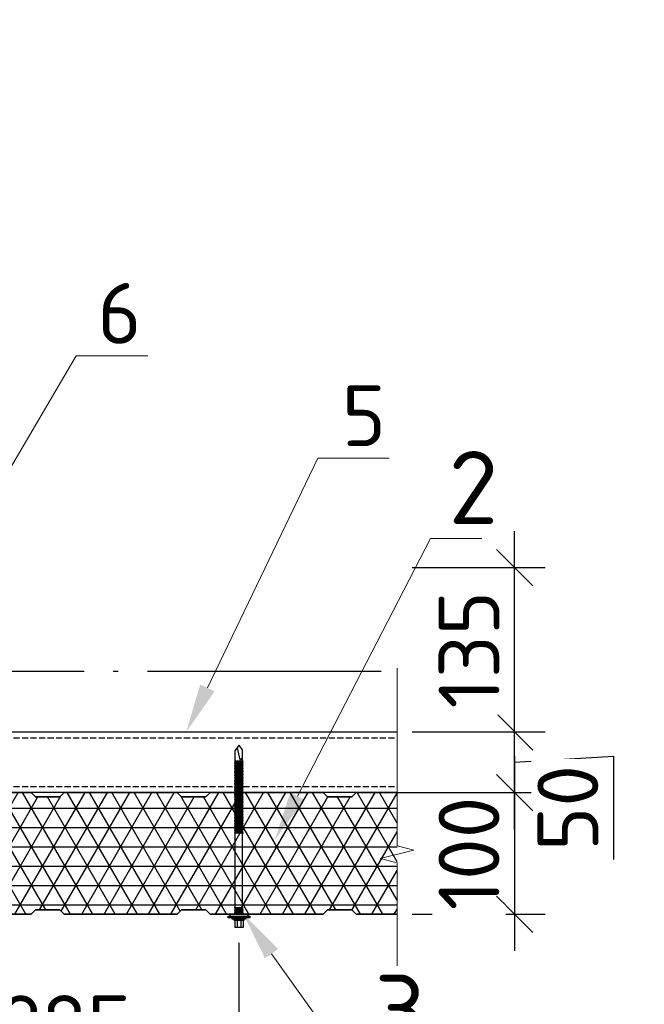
# Model space of a CAD drawing. Header units: millimetres. Extents: x 2842173 to 10151342, y -218675 to 375325.
# Tile 75 of 107: x 2933951 to 2936517, y 130596 to 134644. Entities that reach past the tile are written whole.
import ezdxf
from ezdxf import colors
from ezdxf.entities.mleader import LeaderData, LeaderLine
from ezdxf.math import Vec2, Vec3

# ---------------------------------------------------------------- set-up
doc = ezdxf.new("R2010")
doc.units = ezdxf.units.MM
doc.linetypes.add('ACAD_ISO04W100', pattern=[30.5, 24, -3, 0.5, -3])
doc.linetypes.add('DASHED', pattern=[7, 5, -2, 0])
doc.layers.get('Defpoints').update_dxf_attribs({"color": 255})
doc.layers.add('PDF_0', color=7, linetype='Continuous')
doc.layers.add('СО_штриховка_Ном._пера__1', color=7, linetype='Continuous', lineweight=15)
doc.styles.add('4ertejniy', font='isocpeur.ttf')
doc.styles.add('ICOCPEUR', font='isocpeur.ttf')
doc.styles.add('ISOCPEUR', font='isocpeur.ttf')
doc.dimstyles.new('Z 1 20', dxfattribs={"dimscale": 100, "dimtxt": 3, "dimasz": 2.5, "dimexe": 1.25, "dimexo": 0.625, "dimtad": 1, "dimdec": 0, "dimlfac": 0.2, "dimrnd": 0.001, "dimtxsty": '4ertejniy', "dimblk": 'OBLIQUE', "dimcen": 2.5, "dimdle": 2, "dimclrt": 256, "dimadec": 0, "dimazin": 2, "dimtfac": 0.75, "dimtdec": 0, "dimtmove": 1, "dimatfit": 3, "dimldrblk": 'OBLIQUE', "dimfxl": 1, "dimtfill": 1, "dimtolj": 1, "dimarcsym": 1})

# ---------------------------------------------------------------- blocks, each defined once
blk = doc.blocks.new('rge')
at = {"ltscale": 6}
for p, q in [((187822.27, 37459.76), (187819.27, 37455.52)), ((187819.27, 37320.76), (187819.27, 37455.52)), ((187823.77, 37457.64), (187821.6, 37447.73)), ((187822.27, 37459.76), (187825.27, 37455.52)), ((187825.27, 37320.76), (187825.27, 37455.52)), ((187821.6, 37447.73), (187819.27, 37449.45)), ((187818.77, 37315.76), (187818.77, 37309.76)), ((187818.77, 37309.76), (187825.77, 37309.76)), ((187820.77, 37315.76), (187820.77, 37309.76)), ((187823.77, 37315.76), (187823.77, 37309.76)), ((187825.77, 37315.76), (187825.77, 37309.76))]:
    blk.add_line(p, q, dxfattribs=at)
for points in [[(187813.27, 37317.76), (187831.27, 37317.76), (187831.27, 37319.26), (187813.27, 37319.26)], [(187814.77, 37320.76), (187829.77, 37320.76), (187829.77, 37319.26), (187814.77, 37319.26)], [(187816.77, 37316.76), (187827.77, 37316.76), (187827.77, 37317.76), (187816.77, 37317.76)], [(187818.27, 37315.76), (187826.27, 37315.76), (187826.27, 37316.76), (187818.27, 37316.76)]]:
    blk.add_lwpolyline(points, close=True, dxfattribs=at)
for centre in [(187822.27, 37446.81), (187822.27, 37446.07), (187822.27, 37445.32), (187822.27, 37444.58), (187822.27, 37443.84), (187822.27, 37443.1), (187822.27, 37442.36), (187822.27, 37441.62), (187822.27, 37440.88), (187822.27, 37440.13), (187822.27, 37439.39), (187822.27, 37438.65), (187822.27, 37437.91), (187822.27, 37437.17), (187822.27, 37436.43), (187822.27, 37435.68), (187822.27, 37434.94), (187822.27, 37434.2), (187822.27, 37433.46), (187822.27, 37432.72), (187822.27, 37431.98), (187822.27, 37431.24), (187822.27, 37430.5), (187822.27, 37429.75), (187822.27, 37429.01), (187822.27, 37428.27), (187822.27, 37427.53), (187822.27, 37426.79), (187822.27, 37426.04), (187822.27, 37425.3), (187822.27, 37424.56), (187822.27, 37423.82), (187822.27, 37423.08), (187822.27, 37422.34), (187822.27, 37421.6), (187822.27, 37420.86), (187822.27, 37420.12), (187822.27, 37419.37), (187822.27, 37418.63), (187822.27, 37417.89), (187822.27, 37417.15), (187822.27, 37416.41), (187822.27, 37415.66), (187822.27, 37414.92), (187822.27, 37414.18), (187822.27, 37413.44), (187822.27, 37412.7), (187822.27, 37411.96), (187822.27, 37411.22), (187822.27, 37410.48), (187822.27, 37409.73), (187822.27, 37408.99), (187822.27, 37408.25), (187822.27, 37407.51), (187822.27, 37406.77), (187822.27, 37406.03), (187822.26, 37398.61), (187822.26, 37397.87), (187822.27, 37405.29), (187822.27, 37404.54), (187822.27, 37403.8), (187822.27, 37403.06), (187822.27, 37402.32), (187822.27, 37401.58), (187822.27, 37400.84), (187822.27, 37400.09), (187822.27, 37399.35), (187822.26, 37397.13), (187822.26, 37396.39), (187822.26, 37395.65), (187822.26, 37394.91), (187822.26, 37394.16), (187822.26, 37393.42), (187822.26, 37392.68), (187822.26, 37391.94), (187822.26, 37391.2), (187822.26, 37390.45), (187822.26, 37389.71), (187822.26, 37388.97), (187822.26, 37388.23), (187822.26, 37387.49), (187822.27, 37326.15), (187822.27, 37325.41), (187822.27, 37324.67), (187822.27, 37323.93), (187822.27, 37323.19), (187822.27, 37322.45), (187822.27, 37321.71), (187822.27, 37320.96)]:
    blk.add_ellipse(centre, major_axis=(3.58, 0.12), ratio=0.052802, start_param=-0.580936, end_param=3.718868, dxfattribs=at)
blk = doc.blocks.new('_Oblique')
at = {"color": 0, "linetype": 'ByBlock', "lineweight": -2}
blk.add_line((-0.5, -0.5), (0.5, 0.5), dxfattribs=at)
blk = doc.blocks.new('*D519')
at = {"color": 0, "linetype": 'Continuous', "lineweight": -2, "ltscale": 15, "transparency": 16777216}
for p, q in [((2935984.3, 131616.4), (2935984.3, 130816.4)), ((2935479.8, 131466.4), (2936109.3, 131466.4)), ((2935563.8, 130966.4), (2936109.3, 130966.4))]:
    blk.add_line(p, q, dxfattribs=at)
at = {"layer": 'Defpoints', "color": 0, "linetype": 'Continuous', "ltscale": 15, "transparency": 16777216}
for p in [(2935417.3, 131466.4), (2935501.3, 130966.4), (2935984.3, 130966.4)]:
    blk.add_point(p, dxfattribs=at)
at = {"linetype": 'Continuous', "lineweight": 25, "ltscale": 15, "transparency": 16777216, "insert": (2935796.8, 131216.4), "char_height": 250, "attachment_point": 5, "rotation": 90, "style": 'ICOCPEUR', "bg_fill": 3, "box_fill_scale": 1.1, "bg_fill_color": 256, "bg_fill_true_color": 13158600, "bg_fill_transparency": 0}
blk.add_mtext('\\A1;100', dxfattribs=at)
at = {"color": 0, "linetype": 'Continuous', "lineweight": -2, "ltscale": 15, "transparency": 16777216, "xscale": 150, "yscale": 150, "zscale": 150}
for p, rotation in [((2935984.3, 131466.4), 90), ((2935984.3, 130966.4), 270)]:
    blk.add_blockref('_Oblique', p, dxfattribs=dict(at, rotation=rotation))
blk = doc.blocks.new('*D510')
at = {"color": 0, "linetype": 'Continuous', "lineweight": -2, "ltscale": 15, "transparency": 16777216}
for p, q in [((2933428.1, 130838.2), (2933428.1, 130195.9)), ((2934851.7, 130848.9), (2934851.7, 130195.9)), ((2933278.1, 130320.9), (2935001.7, 130320.9))]:
    blk.add_line(p, q, dxfattribs=at)
at = {"layer": 'Defpoints', "color": 0, "linetype": 'Continuous', "ltscale": 15, "transparency": 16777216}
for p in [(2933428.1, 130900.7), (2934851.7, 130911.4), (2934851.7, 130320.9)]:
    blk.add_point(p, dxfattribs=at)
at = {"color": 0, "linetype": 'Continuous', "lineweight": -2, "ltscale": 15, "transparency": 16777216, "xscale": 150, "yscale": 150, "zscale": 150, "rotation": 180}
blk.add_blockref('_Oblique', (2933428.1, 130320.9), dxfattribs=at)
at = {"color": 0, "linetype": 'Continuous', "lineweight": -2, "ltscale": 15, "transparency": 16777216, "xscale": 150, "yscale": 150, "zscale": 150}
blk.add_blockref('_Oblique', (2934851.7, 130320.9), dxfattribs=at)
at = {"linetype": 'Continuous', "lineweight": 25, "ltscale": 15, "transparency": 16777216, "insert": (2934139.9, 130508.4), "char_height": 250, "attachment_point": 5, "style": 'ICOCPEUR', "bg_fill": 3, "box_fill_scale": 1.1, "bg_fill_color": 256, "bg_fill_true_color": 13158600, "bg_fill_transparency": 0}
blk.add_mtext('\\A1;285', dxfattribs=at)
blk = doc.blocks.new('*D512')
at = {"color": 0, "linetype": 'ByBlock', "lineweight": -2, "ltscale": 50, "transparency": 16777216}
for p, q in [((2935984.3, 131316.4), (2935984.3, 131866.4)), ((2935563.8, 131716.4), (2936109.3, 131716.4)), ((2935984.3, 131591.4), (2936390.5, 131616)), ((2936390.5, 131616), (2936390.5, 131191)), ((2935479.8, 131466.4), (2936109.3, 131466.4))]:
    blk.add_line(p, q, dxfattribs=at)
at = {"layer": 'Defpoints', "color": 0, "linetype": 'ByBlock', "ltscale": 50, "transparency": 16777216}
for p in [(2935501.3, 131716.4), (2935984.3, 131716.4), (2935417.3, 131466.4)]:
    blk.add_point(p, dxfattribs=at)
at = {"color": 0, "linetype": 'ByBlock', "lineweight": -2, "ltscale": 50, "transparency": 16777216, "xscale": 150, "yscale": 150, "zscale": 150, "rotation": 90}
blk.add_blockref('_Oblique', (2935984.3, 131716.4), dxfattribs=at)
at = {"linetype": 'ByBlock', "lineweight": 25, "ltscale": 50, "transparency": 16777216, "insert": (2936203, 131403.5), "char_height": 250, "attachment_point": 5, "rotation": 90, "style": 'ICOCPEUR', "bg_fill": 3, "box_fill_scale": 1.1, "bg_fill_color": 256, "bg_fill_true_color": 13158600, "bg_fill_transparency": 0}
blk.add_mtext('\\A1;50', dxfattribs=at)
at = {"color": 0, "linetype": 'ByBlock', "lineweight": -2, "ltscale": 50, "transparency": 16777216, "xscale": 150, "yscale": 150, "zscale": 150, "rotation": 270}
blk.add_blockref('_Oblique', (2935984.3, 131466.4), dxfattribs=at)
blk = doc.blocks.new('*D513')
at = {"color": 0, "linetype": 'ByBlock', "lineweight": -2, "ltscale": 50, "transparency": 16777216}
for p, q in [((2935984.3, 131566.4), (2935984.3, 132541.4)), ((2935563.8, 132391.4), (2936109.3, 132391.4)), ((2935563.8, 131716.4), (2936109.3, 131716.4))]:
    blk.add_line(p, q, dxfattribs=at)
at = {"layer": 'Defpoints', "color": 0, "linetype": 'ByBlock', "ltscale": 50, "transparency": 16777216}
for p in [(2935501.3, 132391.4), (2935984.3, 132391.4), (2935501.3, 131716.4)]:
    blk.add_point(p, dxfattribs=at)
at = {"color": 0, "linetype": 'ByBlock', "lineweight": -2, "ltscale": 50, "transparency": 16777216, "xscale": 150, "yscale": 150, "zscale": 150}
for p, rotation in [((2935984.3, 132391.4), 90), ((2935984.3, 131716.4), 270)]:
    blk.add_blockref('_Oblique', p, dxfattribs=dict(at, rotation=rotation))
at = {"linetype": 'ByBlock', "lineweight": 25, "ltscale": 50, "transparency": 16777216, "insert": (2935796.8, 132053.9), "char_height": 250, "attachment_point": 5, "rotation": 90, "style": 'ICOCPEUR', "bg_fill": 3, "box_fill_scale": 1.1, "bg_fill_color": 256, "bg_fill_true_color": 13158600, "bg_fill_transparency": 0}
blk.add_mtext('\\A1;135', dxfattribs=at)

msp = doc.modelspace()

# ---------------------------------------------------------------- hatches: boundary and pattern name
at = {"ltscale": 6}
h = msp.add_hatch(dxfattribs=at)
h.set_pattern_fill('NET3', color=256, scale=25, style=0)
h.set_pattern_definition([(0, (687046.97, -868166.71), (0, 79.375), []), (60, (687046.97, -868166.71), (-68.7407664, 39.6875), []), (120, (687046.97, -868166.71), (-68.7407664, -39.6875), [])])
h.paths.add_polyline_path([(2935501.319, 131466.4), (2935333.278, 131466.4), (2935315.601, 131448.722), (2935215.601, 131448.722), (2935197.923, 131466.4), (2934733.278, 131466.4), (2934715.601, 131448.722), (2934615.601, 131448.722), (2934597.923, 131466.4), (2934133.278, 131466.4), (2934115.601, 131448.722), (2934015.601, 131448.722), (2933997.923, 131466.4), (2933533.278, 131466.4), (2933515.601, 131448.722), (2933415.601, 131448.722), (2933397.923, 131466.4), (2932933.278, 131466.4), (2932915.601, 131448.722), (2932815.601, 131448.722), (2932797.923, 131466.4), (2932215.601, 131466.4), (2932215.601, 131426.4), (2932317.592, 131408.11), (2932317.592, 131368.11), (2932215.601, 131368.11), (2932215.601, 131064.689), (2932317.592, 131064.689), (2932317.592, 131024.689), (2932215.601, 131006.4), (2932215.601, 130966.4), (2932797.923, 130966.4), (2932815.601, 130984.077), (2932915.601, 130984.077), (2932933.278, 130966.4), (2933397.923, 130966.4), (2933415.601, 130984.077), (2933515.601, 130984.077), (2933533.278, 130966.4), (2933997.923, 130966.4), (2934015.601, 130984.077), (2934115.601, 130984.077), (2934133.278, 130966.4), (2934597.923, 130966.4), (2934615.601, 130984.077), (2934715.601, 130984.077), (2934733.278, 130966.4), (2935197.923, 130966.4), (2935215.601, 130984.077), (2935315.601, 130984.077), (2935333.278, 130966.4), (2935501.319, 130966.4)])

# ---------------------------------------------------------------- linework, layer by layer
at = {"color": 1, "linetype": 'ACAD_ISO04W100', "ltscale": 40}
msp.add_lwpolyline([(2932035.556, 131966.4), (2935501.319, 131966.4)], dxfattribs=at)
at = {"color": 250, "linetype": 'Continuous', "lineweight": 30, "ltscale": 15}
msp.add_lwpolyline([(2935501.319, 131466.4), (2933715.601, 131466.4), (2933715.601, 131716.4), (2935501.319, 131716.4)], dxfattribs=at)
at = {"lineweight": 35, "ltscale": 6}
for points in [[(2932215.601, 131466.4), (2932797.923, 131466.4), (2932815.601, 131448.722), (2932915.601, 131448.722), (2932933.278, 131466.4), (2933397.923, 131466.4), (2933415.601, 131448.722), (2933515.601, 131448.722), (2933533.278, 131466.4), (2933997.923, 131466.4), (2934015.601, 131448.722), (2934115.601, 131448.722), (2934133.278, 131466.4), (2934597.923, 131466.4), (2934615.601, 131448.722), (2934715.601, 131448.722), (2934733.278, 131466.4), (2935197.923, 131466.4), (2935215.601, 131448.722), (2935315.601, 131448.722), (2935333.278, 131466.4), (2935501.319, 131466.4)], [(2935501.319, 130966.4), (2935333.278, 130966.4), (2935315.601, 130984.077), (2935215.601, 130984.077), (2935197.923, 130966.4), (2934733.278, 130966.4), (2934715.601, 130984.077), (2934615.601, 130984.077), (2934597.923, 130966.4), (2934133.278, 130966.4), (2934115.601, 130984.077), (2934015.601, 130984.077), (2933997.923, 130966.4), (2933533.278, 130966.4)]]:
    msp.add_lwpolyline(points, dxfattribs=at)
at = {"layer": 'PDF_0', "linetype": 'DASHED', "lineweight": 25, "ltscale": 5}
msp.add_lwpolyline([(2933715.601, 131691.4), (2935501.319, 131691.4)], dxfattribs=at)
at = {"layer": 'СО_штриховка_Ном._пера__1', "color": 7, "linetype": 'Continuous', "lineweight": 15, "flags": 128}
msp.add_lwpolyline([(2935501.319, 130754.886), (2935501.319, 131177.913), (2935431.893, 131195.269), (2935570.744, 131229.982), (2935501.319, 131247.338), (2935501.319, 131977.953)], dxfattribs=at)

# ---------------------------------------------------------------- block references
at = {"xscale": -5, "yscale": 5, "zscale": 5, "rotation": 359.999999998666}
msp.add_blockref('rge', (3873963.054, -55637.386), dxfattribs=at)

# ---------------------------------------------------------------- leaders
at = {"color": 0, "linetype": 'ByBlock', "lineweight": 9}
ml = msp.add_multileader_mtext('Standard', dxfattribs=at)
ml.set_content('5', style='ISOCPEUR')
ml.set_leader_properties(lineweight=0)
ml.build(insert=Vec2(0, 0))
ml.multileader.update_dxf_attribs({"text_left_attachment_type": 6, "text_right_attachment_type": 6, "dogleg_length": 100, "arrow_head_size": 200})
ctx = ml.context
ctx.base_point, ctx.char_height, ctx.arrow_head_size, ctx.plane_origin = Vec3(2933695.77, 134343.715), 250, 200, Vec3(2928767.778, 135075.094)
ctx.left_attachment, ctx.right_attachment, ctx.text_align_type = 6, 6, 1
notes = []
notes.append((ctx, [(0, (1, 1, 0), (2933595.77, 134343.715), (1, 0), 100, [(1, [(2932897.567, 133755.156)], 0, [])])]))
ctx.mtext.insert, ctx.mtext.width, ctx.mtext.alignment, ctx.mtext.flow_direction = Vec3(2933785.649, 134643.715), 3767.60228, 2, 5
ml = msp.add_multileader_mtext('Standard', dxfattribs=at)
ml.set_content('6', style='ISOCPEUR')
ml.set_leader_properties(lineweight=0)
ml.build(insert=Vec2(0, 0))
ml.multileader.update_dxf_attribs({"text_left_attachment_type": 6, "text_right_attachment_type": 6, "dogleg_length": 100, "arrow_head_size": 200})
ctx = ml.context
ctx.base_point, ctx.char_height, ctx.arrow_head_size, ctx.plane_origin = Vec3(2934283.482, 133261.545), 250, 200, Vec3(2929379.99, 134357.924)
ctx.left_attachment, ctx.right_attachment, ctx.text_align_type = 6, 6, 1
notes.append((ctx, [(0, (1, 1, 0), (2934183.482, 133261.545), (1, 0), 100, [(1, [(2933715.601, 132466.4)], 0, [])])]))
ctx.mtext.insert, ctx.mtext.width, ctx.mtext.alignment, ctx.mtext.flow_direction = Vec3(2934361.05, 133561.545), 3767.60228, 2, 5
ml = msp.add_multileader_mtext('Standard', dxfattribs=at)
ml.set_content('{\\C256;5}', style='ISOCPEUR')
ml.set_leader_properties(lineweight=0)
ml.build(insert=Vec2(0, 0))
ml.multileader.update_dxf_attribs({"text_left_attachment_type": 6, "text_right_attachment_type": 6, "dogleg_length": 100, "arrow_head_size": 200})
ctx = ml.context
ctx.base_point, ctx.char_height, ctx.arrow_head_size, ctx.plane_origin = Vec3(2935275.297, 132840.637), 250, 200, Vec3(2929916.227, 133026.277)
ctx.left_attachment, ctx.right_attachment, ctx.text_align_type = 6, 6, 1
notes.append((ctx, [(0, (1, 1, 0), (2935175.297, 132840.637), (1, 0), 100, [(1, [(2934635.285, 131716.4)], 0, [])])]))
ctx.mtext.insert, ctx.mtext.width, ctx.mtext.alignment, ctx.mtext.flow_direction = Vec3(2935365.176, 133140.637), 3767.60228, 2, 5
for ctx, leaders in notes:
    for number, flags, end, landing, length, lines in leaders:
        leader = LeaderData()
        leader.index, (leader.has_last_leader_line, leader.has_dogleg_vector, leader.attachment_direction) = number, flags
        leader.last_leader_point, leader.dogleg_vector, leader.dogleg_length = Vec3(end), Vec3(landing), length
        for number, points, colour, breaks in lines:
            line = LeaderLine()
            line.index, line.vertices, line.color, line.breaks = number, Vec3.list(points), colors.encode_raw_color(colour), breaks
            leader.lines.append(line)
        ctx.leaders.append(leader)

# ---------------------------------------------------------------- next in the draw order: dimensions: what is measured, and where the dimension line sits
at = {"color": 250, "linetype": 'Continuous', "lineweight": 25, "ltscale": 15}
dim = msp.add_linear_dim(base=(2935984.278, 130966.4), p1=(2935417.298, 131466.4), p2=(2935501.319, 130966.4), angle=90, dimstyle='Z 1 20', override={"dimtxt": 2.5, "dimasz": 1.5, "dimtxsty": 'ICOCPEUR', "dimdle": 1.5}, dxfattribs=at)
dim.commit()
dim.dimension.update_dxf_attribs({"geometry": '*D519', "text_midpoint": (2935984.278, 131216.4), "dimtype": 160})
dim = msp.add_linear_dim(base=(2934851.697, 130320.898), p1=(2933428.111, 130900.708), p2=(2934851.697, 130911.4), dimstyle='Z 1 20', override={"dimtxt": 2.5, "dimasz": 1.5, "dimtxsty": 'ICOCPEUR', "dimdle": 1.5}, dxfattribs=at)
dim.commit()
dim.dimension.update_dxf_attribs({"geometry": '*D510', "text_midpoint": (2934139.904, 130508.398)})

# ---------------------------------------------------------------- next in the draw order: linework, layer by layer
at = {"layer": 'PDF_0', "linetype": 'DASHED', "lineweight": 25, "ltscale": 5}
msp.add_lwpolyline([(2933715.601, 131491.4), (2935501.319, 131491.4)], dxfattribs=at)

# ---------------------------------------------------------------- next in the draw order: leaders
at = {"color": 0, "linetype": 'ByBlock', "lineweight": 9}
ml = msp.add_multileader_mtext('Standard', dxfattribs=at)
ml.set_content('2', style='ISOCPEUR')
ml.set_leader_properties(lineweight=0)
ml.build(insert=Vec2(0, 0))
ml.multileader.update_dxf_attribs({"text_left_attachment_type": 6, "text_right_attachment_type": 6, "dogleg_length": 100, "arrow_head_size": 200})
ctx = ml.context
ctx.base_point, ctx.char_height, ctx.arrow_head_size, ctx.plane_origin = Vec3(2935737.965, 132510.473), 300, 200, Vec3(2931221.547, 132921.302)
ctx.left_attachment, ctx.right_attachment, ctx.text_align_type = 6, 6, 1
notes = []
notes.append((ctx, [(0, (1, 1, 0), (2935637.965, 132510.473), (1, 0), 100, [(1, [(2934999.982, 131274.134)], 0, [])])]))
ctx.mtext.insert, ctx.mtext.width, ctx.mtext.alignment, ctx.mtext.flow_direction = Vec3(2935814.965, 132870.473), 108, 2, 5
ml = msp.add_multileader_mtext('Standard', dxfattribs=at)
ml.set_content('3', style='ISOCPEUR')
ml.set_leader_properties(lineweight=0)
ml.build(insert=Vec2(0, 0))
ml.multileader.update_dxf_attribs({"text_left_attachment_type": 6, "text_right_attachment_type": 6, "dogleg_length": 100, "arrow_head_size": 200})
ctx = ml.context
ctx.base_point, ctx.char_height, ctx.arrow_head_size, ctx.plane_origin = Vec3(2935404.597, 130357.677), 300, 200, Vec3(2930888.179, 131048.556)
ctx.left_attachment, ctx.right_attachment, ctx.text_align_type = 6, 6, 1
notes.append((ctx, [(0, (1, 1, 0), (2935304.597, 130357.677), (1, 0), 100, [(1, [(2934869.619, 130966.815)], 0, [])])]))
ctx.mtext.insert, ctx.mtext.width, ctx.mtext.alignment, ctx.mtext.flow_direction = Vec3(2935512.961, 130717.677), 3767.60228, 2, 5
for ctx, leaders in notes:
    for number, flags, end, landing, length, lines in leaders:
        leader = LeaderData()
        leader.index, (leader.has_last_leader_line, leader.has_dogleg_vector, leader.attachment_direction) = number, flags
        leader.last_leader_point, leader.dogleg_vector, leader.dogleg_length = Vec3(end), Vec3(landing), length
        for number, points, colour, breaks in lines:
            line = LeaderLine()
            line.index, line.vertices, line.color, line.breaks = number, Vec3.list(points), colors.encode_raw_color(colour), breaks
            leader.lines.append(line)
        ctx.leaders.append(leader)

# ---------------------------------------------------------------- next in the draw order: dimensions: what is measured, and where the dimension line sits
at = {"color": 250, "linetype": 'ByBlock', "lineweight": 25, "ltscale": 50}
dim = msp.add_linear_dim(base=(2935984.278, 131716.4), p1=(2935417.298, 131466.4), p2=(2935501.319, 131716.4), angle=90, dimstyle='Z 1 20', override={"dimtxt": 2.5, "dimasz": 1.5, "dimtxsty": 'ICOCPEUR', "dimdle": 1.5}, dxfattribs=at)
dim.commit()
dim.dimension.update_dxf_attribs({"geometry": '*D512', "text_midpoint": (2936390.528, 131553.545), "dimtype": 160})

# ---------------------------------------------------------------- next in the draw order: dimensions: what is measured, and where the dimension line sits
dim = msp.add_linear_dim(base=(2935984.278, 132391.4), p1=(2935501.319, 131716.4), p2=(2935501.319, 132391.4), angle=90, dimstyle='Z 1 20', override={"dimtxt": 2.5, "dimasz": 1.5, "dimtxsty": 'ICOCPEUR', "dimdle": 1.5}, dxfattribs=at)
dim.commit()
dim.dimension.update_dxf_attribs({"geometry": '*D513', "text_midpoint": (2935796.778, 132053.9)})

doc.saveas('drawing.dxf')
